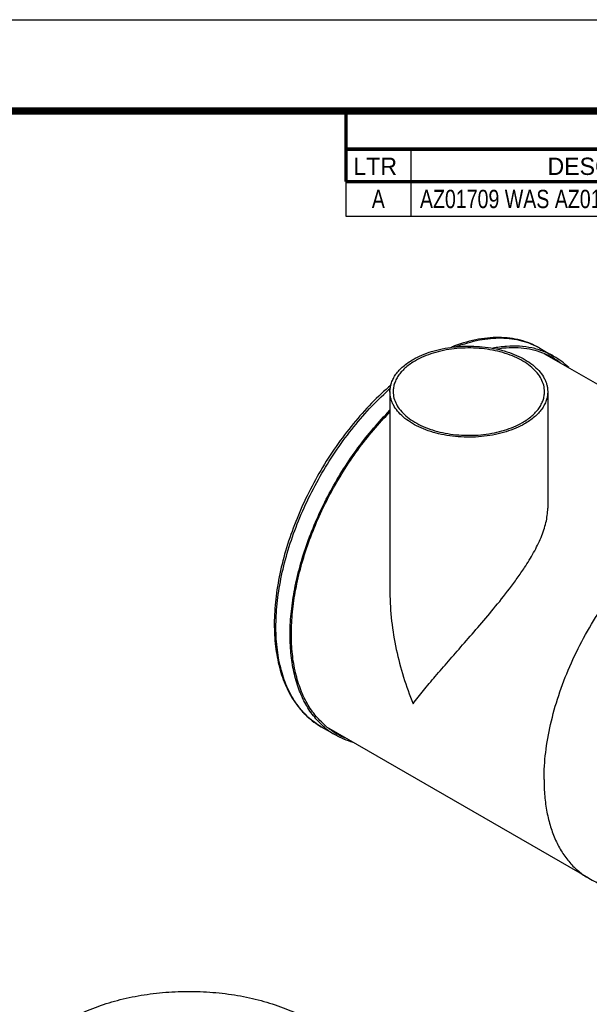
# Model space of a CAD drawing. Header units: inches. Extents: x 0 to 34, y 0 to 22.
# Tile 156 of 164: x 26.6 to 29.7, y 16.6 to 22. Entities that reach past the tile are written whole.
import ezdxf

# ---------------------------------------------------------------- set-up
doc = ezdxf.new("R2010")
doc.units = ezdxf.units.IN
doc.header["$LTSCALE"] = 1.87
doc.header["$MEASUREMENT"] = 0
doc.layers.get('0').update_dxf_attribs({"linetype": 'CONTINUOUS'})
for name, color, linetype in [('02___PRT_ALL_AXES', 7, 'CONTINUOUS'), ('7_ALL_FEATURES', 7, 'CONTINUOUS'), ('94_3D_NOTES', 7, 'CONTINUOUS')]:
    doc.layers.add(name, color=color, linetype=linetype)
doc.styles.get("Standard").update_dxf_attribs({"font": 'txt', "width": 0.8})
doc.styles.add('TEXTSTYLE_2', font='txt', dxfattribs={"width": 0.999993})

msp = doc.modelspace()

# ---------------------------------------------------------------- linework, layer by layer
at = {"color": 7, "linetype": 'Continuous'}
for p, q in [((0, 22), (34, 22)), ((28.7676, 21.2918), (28.7676, 21.1143))]:
    msp.add_line(p, q, dxfattribs=at)
at = {"color": 2, "linetype": 'Continuous'}
for p, q in [((28.4124, 21.1136), (33.4954, 21.1136)), ((28.4124, 21.1136), (28.4124, 20.9261)), ((28.7674, 21.1136), (28.7674, 20.9261)), ((28.4124, 20.9261), (33.4954, 20.9261))]:
    msp.add_line(p, q, dxfattribs=at)
at = {"color": 7, "linetype": 'Continuous'}
for points, const_width in [([(33.5, 21.5), (0.5, 21.5)], 0.04), ([(28.4126, 21.5), (28.4126, 21.1143)], 0.0189), ([(28.4126, 21.2918), (33.5, 21.2918)], 0.0189), ([(28.4126, 21.1143), (33.5, 21.1143)], 0.0189)]:
    msp.add_lwpolyline(points, dxfattribs=dict(at, const_width=const_width))
msp.add_open_spline([(26.616, 16.1456), (26.616, 16.1589), (26.6177, 16.1856), (26.6254, 16.2255), (26.6381, 16.2648), (26.6622, 16.3173), (26.7054, 16.3808), (26.7744, 16.4501), (26.8599, 16.5126), (26.9601, 16.5671), (27.0729, 16.6125), (27.1959, 16.648), (27.3265, 16.6727), (27.4619, 16.6861), (27.5993, 16.6881), (27.7357, 16.6784), (27.8682, 16.6574), (27.9941, 16.6255), (28.1105, 16.5833), (28.1827, 16.5477), (28.2164, 16.5282)], degree=3, knots=[0, 0, 0, 0, 0.021332, 0.042892, 0.064897, 0.087543, 0.135318, 0.18722, 0.243658, 0.304607, 0.369695, 0.438293, 0.50958, 0.582604, 0.656335, 0.729711, 0.801688, 0.871278, 0.93762, 1, 1, 1, 1], dxfattribs=at)
at = {"layer": '02___PRT_ALL_AXES', "color": 7, "linetype": 'Continuous'}
for p, q in [((29.4729, 20.2036), (29.5501, 20.159)), ((30.9216, 19.3511), (29.4974, 20.1733)), ((28.6535, 19.9662), (28.6535, 18.8691)), ((29.516, 19.9662), (29.516, 19.3283)), ((28.2776, 18.1334), (28.3549, 18.0888)), ((29.7404, 17.3051), (28.3211, 18.1245))]:
    msp.add_line(p, q, dxfattribs=at)
for centre, radius, start, end in [((29.3466, 19.8064), 0.3972, 60.0055, 68.894), ((29.3498, 19.812), 0.4007, 60.0058, 69.0915), ((29.3464, 19.8064), 0.3972, 53.1804, 59.9889), ((28.562, 18.4444), 0.4116, 227.648, 231.0257), ((28.5552, 18.4357), 0.4005, 230.9965, 239.9942), ((28.5585, 18.4414), 0.3971, 231.0875, 239.9944), ((28.5587, 18.442), 0.3978, 240.0141, 247.6415)]:
    msp.add_arc(centre, radius, start, end, dxfattribs=at)
for points, knots in [([(28.7798, 20.1422), (28.7953, 20.1512), (28.8285, 20.1675), (28.8821, 20.1869), (28.9399, 20.2016), (29.0009, 20.2113), (29.0637, 20.2157), (29.1269, 20.2148), (29.1892, 20.2087), (29.2492, 20.1973), (29.3058, 20.181), (29.3577, 20.1601), (29.4038, 20.135), (29.4431, 20.1063), (29.4749, 20.0744), (29.4947, 20.0452), (29.5058, 20.021), (29.5117, 20.0029), (29.5152, 19.9846), (29.516, 19.9723), (29.516, 19.9662)], [0, 0, 0, 0, 0.062373, 0.128728, 0.198313, 0.270291, 0.343669, 0.4174, 0.490425, 0.561712, 0.63031, 0.695397, 0.756345, 0.812783, 0.864684, 0.912458, 0.935103, 0.957108, 0.978668, 1, 1, 1, 1]), ([(29.4985, 19.9662), (29.4985, 19.9779), (29.4953, 20.0021), (29.4815, 20.037), (29.459, 20.07), (29.4286, 20.1006), (29.3908, 20.1282), (29.3466, 20.1522), (29.2968, 20.1723), (29.2426, 20.1879), (29.1849, 20.1988), (29.1252, 20.2048), (29.0645, 20.2056), (29.0043, 20.2014), (28.9458, 20.1921), (28.8903, 20.178), (28.8389, 20.1594), (28.807, 20.1437), (28.7922, 20.1351)], [0, 0, 0, 0, 0.042814, 0.087395, 0.135177, 0.187086, 0.243533, 0.304491, 0.369589, 0.438198, 0.509496, 0.582533, 0.656276, 0.729665, 0.801655, 0.871252, 0.937617, 1, 1, 1, 1]), ([(29.4928, 20.1863), (29.4722, 20.1942), (29.4289, 20.2068), (29.3606, 20.2158), (29.2888, 20.215), (29.2403, 20.2082), (29.2157, 20.2033)], [0, 0, 0, 0, 0.23561, 0.478857, 0.732858, 1, 1, 1, 1]), ([(29.4896, 20.1769), (29.4708, 20.1842), (29.4315, 20.1961), (29.3696, 20.2056), (29.3046, 20.2068), (29.2606, 20.2022), (29.2383, 20.1987)], [0, 0, 0, 0, 0.23721, 0.481205, 0.734739, 1, 1, 1, 1]), ([(28.6535, 19.9662), (28.6535, 19.9743), (28.6549, 19.9908), (28.6612, 20.0152), (28.6717, 20.0391), (28.6861, 20.0622), (28.7044, 20.0843), (28.7263, 20.1053), (28.7516, 20.1249), (28.7701, 20.1366), (28.7798, 20.1422)], [0, 0, 0, 0, 0.108012, 0.218061, 0.332005, 0.451355, 0.577259, 0.710499, 0.851474, 1, 1, 1, 1]), ([(29.6312, 20.0974), (29.6189, 20.1094), (29.5932, 20.1317), (29.5648, 20.1506), (29.5501, 20.159)], [0, 0, 0, 0, 0.502649, 1, 1, 1, 1]), ([(28.7922, 20.1351), (28.7828, 20.1297), (28.7651, 20.1184), (28.7408, 20.0996), (28.7198, 20.0795), (28.7023, 20.0583), (28.6885, 20.0361), (28.6784, 20.0132), (28.6724, 19.9898), (28.671, 19.974), (28.671, 19.9662)], [0, 0, 0, 0, 0.148526, 0.289501, 0.422741, 0.548645, 0.667995, 0.781939, 0.891988, 1, 1, 1, 1]), ([(29.3897, 19.7901), (29.3742, 19.7812), (29.341, 19.7648), (29.2874, 19.7454), (29.2295, 19.7307), (29.1686, 19.721), (29.1058, 19.7166), (29.0426, 19.7175), (28.9803, 19.7237), (28.9202, 19.735), (28.8637, 19.7513), (28.8118, 19.7722), (28.7657, 19.7973), (28.7264, 19.8261), (28.6946, 19.8579), (28.6748, 19.8872), (28.6637, 19.9113), (28.6578, 19.9294), (28.6543, 19.9477), (28.6535, 19.96), (28.6535, 19.9662)], [0, 0, 0, 0, 0.062373, 0.128728, 0.198313, 0.270291, 0.343669, 0.4174, 0.490425, 0.561712, 0.63031, 0.695397, 0.756345, 0.812783, 0.864684, 0.912458, 0.935103, 0.957108, 0.978668, 1, 1, 1, 1]), ([(28.671, 19.9662), (28.671, 19.9544), (28.6741, 19.9302), (28.688, 19.8954), (28.7105, 19.8623), (28.7409, 19.8317), (28.7787, 19.8042), (28.8229, 19.7801), (28.8726, 19.7601), (28.9269, 19.7444), (28.9846, 19.7335), (29.0443, 19.7276), (29.105, 19.7267), (29.1652, 19.731), (29.2237, 19.7402), (29.2792, 19.7543), (29.3306, 19.773), (29.3624, 19.7887), (29.3773, 19.7973)], [0, 0, 0, 0, 0.042814, 0.087395, 0.135177, 0.187086, 0.243533, 0.304491, 0.369589, 0.438198, 0.509496, 0.582533, 0.656276, 0.729665, 0.801655, 0.871252, 0.937617, 1, 1, 1, 1]), ([(29.3773, 19.7973), (29.3866, 19.8026), (29.4044, 19.8139), (29.4287, 19.8327), (29.4497, 19.8528), (29.4672, 19.874), (29.481, 19.8962), (29.4911, 19.9191), (29.4971, 19.9425), (29.4985, 19.9583), (29.4985, 19.9662)], [0, 0, 0, 0, 0.148526, 0.289501, 0.422741, 0.548645, 0.667995, 0.781939, 0.891988, 1, 1, 1, 1]), ([(29.516, 19.9662), (29.516, 19.958), (29.5146, 19.9415), (29.5082, 19.9171), (29.4978, 19.8932), (29.4834, 19.8701), (29.4651, 19.848), (29.4432, 19.827), (29.4179, 19.8075), (29.3994, 19.7957), (29.3897, 19.7901)], [0, 0, 0, 0, 0.108012, 0.218061, 0.332005, 0.451355, 0.577259, 0.710499, 0.851474, 1, 1, 1, 1]), ([(28.2847, 18.1402), (28.2745, 18.1495), (28.2549, 18.1692), (28.2188, 18.2132), (28.1799, 18.2768), (28.1446, 18.3634), (28.1205, 18.4601), (28.1076, 18.5657), (28.1063, 18.6787), (28.1163, 18.7977), (28.1377, 18.921), (28.1701, 19.047), (28.213, 19.1741), (28.266, 19.3005), (28.3282, 19.4245), (28.3988, 19.5445), (28.4769, 19.6588), (28.5614, 19.7658), (28.6222, 19.8324), (28.6535, 19.8641)], [0, 0, 0, 0, 0.021525, 0.043478, 0.089064, 0.137533, 0.18935, 0.244729, 0.30367, 0.365997, 0.43139, 0.499416, 0.569556, 0.641225, 0.713794, 0.78661, 0.85901, 0.930347, 1, 1, 1, 1]), ([(28.309, 18.1324), (28.2983, 18.141), (28.2776, 18.1595), (28.2492, 18.1905), (28.2233, 18.2248), (28.1917, 18.2755), (28.1591, 18.347), (28.132, 18.4422), (28.1164, 18.5469), (28.1126, 18.6594), (28.1206, 18.7784), (28.1402, 18.9021), (28.1711, 19.029), (28.213, 19.1571), (28.2652, 19.2848), (28.327, 19.4102), (28.3975, 19.5317), (28.4758, 19.6474), (28.5607, 19.7558), (28.6219, 19.8232), (28.6534, 19.8553)], [0, 0, 0, 0, 0.02146, 0.043282, 0.065592, 0.088503, 0.136455, 0.187738, 0.242636, 0.301196, 0.363272, 0.428556, 0.496616, 0.566923, 0.638878, 0.711829, 0.785097, 0.857995, 0.929845, 1, 1, 1, 1]), ([(29.4958, 17.8458), (29.4958, 17.8948), (29.5024, 17.996), (29.5297, 18.1497), (29.5741, 18.3071), (29.6347, 18.4649), (29.7101, 18.6199), (29.7988, 18.7686), (29.8988, 18.9079), (30.008, 19.0348), (30.1242, 19.1467), (30.2448, 19.2411), (30.3674, 19.3161), (30.4712, 19.362), (30.5527, 19.3869), (30.6294, 19.4032), (30.7051, 19.4088), (30.7775, 19.402), (30.8285, 19.3911), (30.8768, 19.3744), (30.9071, 19.3594), (30.9216, 19.3511)], [0, 0, 0, 0, 0.062382, 0.128716, 0.198306, 0.270279, 0.343653, 0.417381, 0.490401, 0.561684, 0.630278, 0.695363, 0.756308, 0.812742, 0.839267, 0.864689, 0.912461, 0.935105, 0.95711, 0.978669, 1, 1, 1, 1]), ([(29.3897, 19.0043), (29.4071, 19.0309), (29.4319, 19.0713), (29.4609, 19.1267), (29.4797, 19.168), (29.4952, 19.209), (29.5104, 19.2619), (29.516, 19.3023), (29.516, 19.3285)], [0, 0, 0, 0, 0.270949, 0.403173, 0.532017, 0.656636, 0.776376, 1, 1, 1, 1]), ([(28.7798, 18.2592), (28.7981, 18.2836), (28.8379, 18.3341), (28.9026, 18.4114), (28.9744, 18.4943), (29.0524, 18.5832), (29.1355, 18.6783), (29.2219, 18.7799), (29.2938, 18.8697), (29.3497, 18.9453), (29.3767, 18.9844), (29.3897, 19.0043)], [0, 0, 0, 0, 0.095164, 0.199885, 0.313868, 0.436778, 0.568141, 0.707123, 0.852112, 0.925976, 1, 1, 1, 1]), ([(28.6535, 18.8691), (28.6535, 18.8166), (28.6599, 18.7117), (28.6858, 18.5566), (28.7256, 18.4052), (28.7605, 18.3072), (28.7798, 18.2592)], [0, 0, 0, 0, 0.251372, 0.502285, 0.752085, 1, 1, 1, 1]), ([(28.4521, 18.0485), (28.435, 18.0532), (28.4017, 18.0645), (28.37, 18.0801), (28.3549, 18.0888)], [0, 0, 0, 0, 0.502824, 1, 1, 1, 1]), ([(29.4958, 17.8458), (29.4958, 17.8151), (29.4982, 17.7551), (29.51, 17.6682), (29.5298, 17.5876), (29.5572, 17.514), (29.5923, 17.4481), (29.6346, 17.3906), (29.6838, 17.3422), (29.721, 17.3162), (29.7404, 17.3051)], [0, 0, 0, 0, 0.148593, 0.289506, 0.422721, 0.548643, 0.668001, 0.781939, 0.891987, 1, 1, 1, 1]), ([(29.7404, 17.3051), (29.7529, 17.2978), (29.7788, 17.2847), (29.8198, 17.2693), (29.8629, 17.2582), (29.9237, 17.249), (30.0045, 17.249), (30.069, 17.2601), (30.1018, 17.2682)], [0, 0, 0, 0, 0.116322, 0.23357, 0.352637, 0.474342, 0.728216, 1, 1, 1, 1])]:
    msp.add_open_spline(points, degree=3, knots=knots, dxfattribs=at)
at = {"layer": '7_ALL_FEATURES', "color": 7, "linetype": 'Continuous'}
for p, q in [((29.4725, 20.2039), (29.4728, 20.2037)), ((29.4728, 20.2037), (29.4729, 20.2036))]:
    msp.add_line(p, q, dxfattribs=at)
msp.add_arc((29.7101, 18.7968), 1.5879, 131.5767, 132.0835, dxfattribs=at)
for points, knots in [([(29.4729, 20.2036), (29.4564, 20.2132), (29.4218, 20.2301), (29.3667, 20.2483), (29.3086, 20.2595), (29.248, 20.2635), (29.1853, 20.2605), (29.0979, 20.2469), (29.033, 20.2267), (28.9903, 20.2097)], [0, 0, 0, 0, 0.114514, 0.230135, 0.347992, 0.469059, 0.594202, 0.72413, 1, 1, 1, 1]), ([(29.0159, 20.2121), (29.0569, 20.2277), (29.1191, 20.2462), (29.2025, 20.2583), (29.2618, 20.2607), (29.3188, 20.2565), (29.3733, 20.2458), (29.4248, 20.2285), (29.4571, 20.2128), (29.4725, 20.2039)], [0, 0, 0, 0, 0.278968, 0.409615, 0.53491, 0.655581, 0.772557, 0.886947, 1, 1, 1, 1]), ([(28.6592, 20.0024), (28.6224, 19.9708), (28.5505, 19.9027), (28.4504, 19.7904), (28.3574, 19.6675), (28.2732, 19.5362), (28.1992, 19.3986), (28.1365, 19.2572), (28.0864, 19.1143), (28.0496, 18.9724), (28.0268, 18.8337), (28.0185, 18.7005), (28.0249, 18.575), (28.0461, 18.4591), (28.0766, 18.3707), (28.1086, 18.3073), (28.1357, 18.2641), (28.1662, 18.2248), (28.2001, 18.1897), (28.2372, 18.1589), (28.2639, 18.1413), (28.2776, 18.1334)], [0, 0, 0, 0, 0.06802, 0.138464, 0.210614, 0.283681, 0.356841, 0.429264, 0.500152, 0.568768, 0.634476, 0.696779, 0.755362, 0.810145, 0.861324, 0.885733, 0.90946, 0.932618, 0.955331, 0.977739, 1, 1, 1, 1]), ([(28.2776, 18.1334), (28.2647, 18.1409), (28.2395, 18.1574), (28.2044, 18.1865), (28.1723, 18.2197), (28.1328, 18.27), (28.1003, 18.3278), (28.0748, 18.3909), (28.053, 18.4609), (28.0349, 18.5562), (28.0277, 18.6786), (28.0347, 18.809), (28.0558, 18.9453), (28.0906, 19.0854), (28.1385, 19.2268), (28.1987, 19.3673), (28.2702, 19.5044), (28.3518, 19.6359), (28.4421, 19.7596), (28.5397, 19.8735), (28.6099, 19.9429), (28.6458, 19.9753)], [0, 0, 0, 0, 0.021397, 0.042974, 0.064902, 0.087339, 0.134225, 0.158937, 0.184581, 0.238804, 0.297085, 0.359296, 0.425092, 0.493956, 0.565245, 0.638221, 0.712088, 0.786016, 0.859172, 0.930749, 1, 1, 1, 1])]:
    msp.add_open_spline(points, degree=3, knots=knots, dxfattribs=at)

# ---------------------------------------------------------------- texts
at = {"color": 2, "linetype": 'Continuous', "char_height": 0.094649, "attachment_point": 1, "line_spacing_factor": 0.9, "style": 'TEXTSTYLE_2'}
for s, insert, width in [('\\Q0.000018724;LTR', (28.4532, 21.2457), 0.283946), ('\\Q0.000018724;DESCRIPTION', (29.5146, 21.2457), 1.041136)]:
    msp.add_mtext(s, dxfattribs=dict(at, insert=insert, width=width))
at = {"layer": '94_3D_NOTES', "color": 2, "linetype": 'Continuous', "char_height": 0.1, "line_spacing_factor": 0.9}
for s, insert, width, attachment_point in [('A ', (28.5899, 21.0698), 0.16, 2), ('AZ01709 WAS AZ01706 ', (28.8174, 21.0698), 1.6, 1)]:
    msp.add_mtext(s, dxfattribs=dict(at, insert=insert, width=width, attachment_point=attachment_point))

doc.saveas('drawing.dxf')
